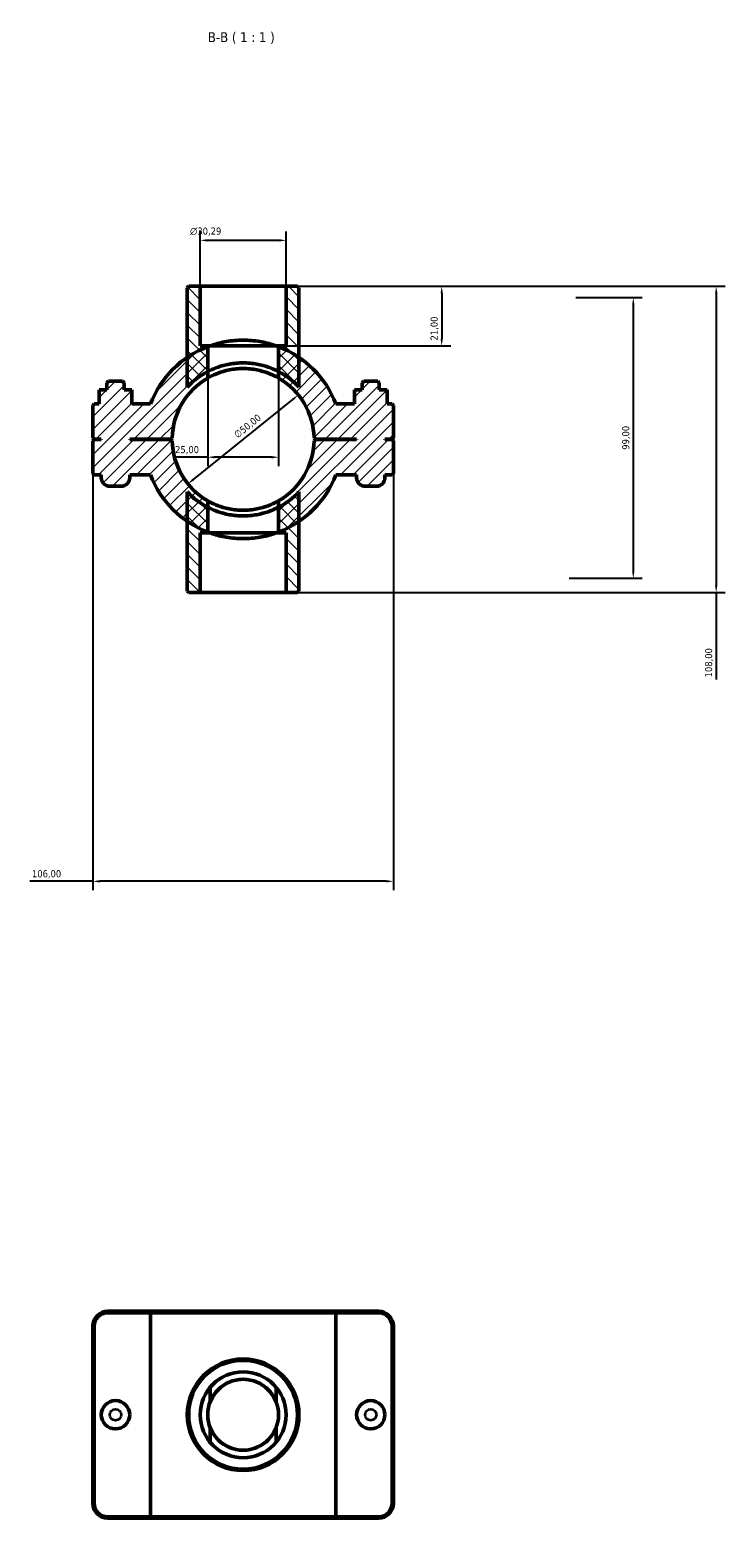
# Model space of a CAD drawing. Header units: millimetres. Extents: x 0 to 907, y -131 to 1184.
# Tile 4 of 4: x 351 to 596, y 659 to 1184. Entities that reach past the tile are written whole.
import ezdxf

# ---------------------------------------------------------------- set-up
doc = ezdxf.new("R2010")
doc.units = ezdxf.units.MM
for name, color, linetype, lineweight in [('Dimension (ISO)', 7, 'Continuous', 25), ('Hatch (ISO)', 7, 'Continuous', 18), ('Symbol (ISO)', 7, 'Continuous', 25), ('Visible (ISO)', 7, 'Continuous', 50), ('Visible Narrow (ISO)', 7, 'Continuous', 35)]:
    doc.layers.add(name, color=color, linetype=linetype, lineweight=lineweight)
doc.styles.add('Label Text (ISO)', font='tahoma.ttf')
doc.styles.add('Note Text (ISO)', font='tahoma.ttf')
doc.dimstyles.new('Default (ISO)', dxfattribs={"dimtxt": 2.5, "dimasz": 2.5, "dimexe": 3.175, "dimexo": 0, "dimgap": 0.762, "dimtad": 1, "dimrnd": 1e-08, "dimzin": 0, "dimtxsty": 'Note Text (ISO)', "dimcen": 0.09, "dimdle": 10, "dimclrd": 256, "dimclre": 256, "dimclrt": 232, "dimazin": 0, "dimtfac": 1.40208, "dimtmove": 0, "dimatfit": 3, "dimfxl": 1, "dimtolj": 1, "dimtzin": 0, "dimlwd": -1, "dimlwe": -1, "dimarcsym": 0})

# ---------------------------------------------------------------- blocks, each defined once
blk = doc.blocks.new('*D7')
at = {"layer": 'Defpoints', "color": 0, "transparency": 16777216}
for p in [(441.68, 1093.06), (439.03, 1072.06), (496.54, 1072.06)]:
    blk.add_point(p, dxfattribs=at)
at = {"layer": 'Dimension (ISO)', "transparency": 16777216}
for p, q in [((441.68, 1093.06), (499.72, 1093.06)), ((496.54, 1090.56), (496.54, 1074.56)), ((439.03, 1072.06), (499.72, 1072.06))]:
    blk.add_line(p, q, dxfattribs=at)
for points in [[(496.13, 1090.56), (496.96, 1090.56), (496.54, 1093.06)], [(496.13, 1074.56), (496.96, 1074.56), (496.54, 1072.06)]]:
    blk.add_solid(points, dxfattribs=at)
at = {"layer": 'Dimension (ISO)', "color": 232, "true_color": 0xca0064, "transparency": 16777216, "insert": (492.61, 1073.95), "char_height": 2.5, "attachment_point": 1, "rotation": 90, "style": 'Note Text (ISO)'}
blk.add_mtext('\\A1;21,00', dxfattribs=at)
blk = doc.blocks.new('*D8')
at = {"layer": 'Defpoints', "color": 0, "transparency": 16777216}
for p in [(411.39, 1109.27), (411.39, 1093.06), (441.68, 1093.06)]:
    blk.add_point(p, dxfattribs=at)
at = {"layer": 'Dimension (ISO)', "transparency": 16777216}
for p, q in [((411.39, 1093.06), (411.39, 1112.45)), ((439.18, 1109.27), (413.89, 1109.27)), ((441.68, 1093.06), (441.68, 1112.45))]:
    blk.add_line(p, q, dxfattribs=at)
for points in [[(413.89, 1109.69), (413.89, 1108.86), (411.39, 1109.27)], [(439.18, 1109.69), (439.18, 1108.86), (441.68, 1109.27)]]:
    blk.add_solid(points, dxfattribs=at)
at = {"layer": 'Dimension (ISO)', "color": 232, "true_color": 0xca0064, "transparency": 16777216, "insert": (407.8, 1113.8), "char_height": 2.5, "attachment_point": 1, "style": 'Note Text (ISO)'}
blk.add_mtext('\\A1;\\fAIGDT|b0|i0;\\H2.5000;\\ln\\fTahoma|b0|i0;\\H2.5000;30,29', dxfattribs=at)
blk = doc.blocks.new('*D9')
at = {"layer": 'Defpoints', "color": 0, "transparency": 16777216}
for p in [(446, 1054.74), (407.06, 1023.38)]:
    blk.add_point(p, dxfattribs=at)
at = {"layer": 'Dimension (ISO)', "transparency": 16777216}
blk.add_line((409, 1024.95), (444.06, 1053.17), dxfattribs=at)
blk.add_arc((426.53, 1039.06), 25, 31.5616, 60.0011, dxfattribs=at)
for points in [[(443.8, 1053.5), (444.32, 1052.85), (446, 1054.74)], [(408.74, 1025.27), (409.27, 1024.62), (407.06, 1023.38)]]:
    blk.add_solid(points, dxfattribs=at)
at = {"layer": 'Dimension (ISO)', "color": 232, "true_color": 0xca0064, "transparency": 16777216, "insert": (422.98, 1041.3), "char_height": 2.5, "attachment_point": 1, "rotation": 38.8379, "style": 'Note Text (ISO)'}
blk.add_mtext('\\A1;∅50,00', dxfattribs=at)
blk = doc.blocks.new('*D10')
at = {"layer": 'Defpoints', "color": 0, "transparency": 16777216}
for p in [(543.85, 1089.06), (541.53, 990.06), (564.08, 990.06)]:
    blk.add_point(p, dxfattribs=at)
at = {"layer": 'Dimension (ISO)', "transparency": 16777216}
for p, q in [((543.85, 1089.06), (567.26, 1089.06)), ((564.08, 1086.56), (564.08, 992.56)), ((541.53, 990.06), (567.26, 990.06))]:
    blk.add_line(p, q, dxfattribs=at)
for points in [[(563.66, 1086.56), (564.5, 1086.56), (564.08, 1089.06)], [(563.66, 992.56), (564.5, 992.56), (564.08, 990.06)]]:
    blk.add_solid(points, dxfattribs=at)
at = {"layer": 'Dimension (ISO)', "color": 232, "true_color": 0xca0064, "transparency": 16777216, "insert": (560.15, 1035.41), "char_height": 2.5, "attachment_point": 1, "rotation": 90, "style": 'Note Text (ISO)'}
blk.add_mtext('\\A1;99,00', dxfattribs=at)
blk = doc.blocks.new('*D11')
at = {"layer": 'Defpoints', "color": 0, "transparency": 16777216}
for p in [(414.03, 1062.99), (439.03, 1062.99), (414.03, 1032.77)]:
    blk.add_point(p, dxfattribs=at)
at = {"layer": 'Dimension (ISO)', "transparency": 16777216}
for p, q in [((414.03, 1062.99), (414.03, 1029.6)), ((439.03, 1062.99), (439.03, 1029.6)), ((414.03, 1032.77), (401.78, 1032.77)), ((436.53, 1032.77), (416.53, 1032.77))]:
    blk.add_line(p, q, dxfattribs=at)
for points in [[(416.53, 1033.19), (416.53, 1032.36), (414.03, 1032.77)], [(436.53, 1033.19), (436.53, 1032.36), (439.03, 1032.77)]]:
    blk.add_solid(points, dxfattribs=at)
at = {"layer": 'Dimension (ISO)', "color": 232, "true_color": 0xca0064, "transparency": 16777216, "insert": (402.54, 1036.71), "char_height": 2.5, "attachment_point": 1, "style": 'Note Text (ISO)'}
blk.add_mtext('\\A1;25,00', dxfattribs=at)
blk = doc.blocks.new('*D12')
at = {"layer": 'Defpoints', "color": 0, "transparency": 16777216}
for p in [(441.68, 1093.06), (441.68, 985.06), (593.32, 985.06)]:
    blk.add_point(p, dxfattribs=at)
at = {"layer": 'Dimension (ISO)', "transparency": 16777216}
for p, q in [((441.68, 1093.06), (596.49, 1093.06)), ((593.32, 1090.56), (593.32, 987.56)), ((441.68, 985.06), (596.49, 985.06)), ((593.32, 985.06), (593.32, 954.34))]:
    blk.add_line(p, q, dxfattribs=at)
for points in [[(592.9, 1090.56), (593.73, 1090.56), (593.32, 1093.06)], [(592.9, 987.56), (593.73, 987.56), (593.32, 985.06)]]:
    blk.add_solid(points, dxfattribs=at)
at = {"layer": 'Dimension (ISO)', "color": 232, "true_color": 0xca0064, "transparency": 16777216, "insert": (589.38, 955.11), "char_height": 2.5, "attachment_point": 1, "rotation": 90, "style": 'Note Text (ISO)'}
blk.add_mtext('\\A1;108,00', dxfattribs=at)
blk = doc.blocks.new('*D13')
at = {"layer": 'Defpoints', "color": 0, "transparency": 16777216}
for p in [(373.53, 1039.61), (479.53, 1039.61), (373.53, 883.17)]:
    blk.add_point(p, dxfattribs=at)
at = {"layer": 'Dimension (ISO)', "transparency": 16777216}
for p, q in [((373.53, 1039.61), (373.53, 880)), ((479.53, 1039.61), (479.53, 880)), ((373.53, 883.17), (351.32, 883.17)), ((477.03, 883.17), (376.03, 883.17))]:
    blk.add_line(p, q, dxfattribs=at)
for points in [[(376.03, 883.59), (376.03, 882.75), (373.53, 883.17)], [(477.03, 883.59), (477.03, 882.75), (479.53, 883.17)]]:
    blk.add_solid(points, dxfattribs=at)
at = {"layer": 'Dimension (ISO)', "color": 232, "true_color": 0xca0064, "transparency": 16777216, "insert": (352.08, 887.1), "char_height": 2.5, "attachment_point": 1, "style": 'Note Text (ISO)'}
blk.add_mtext('\\A1;106,00', dxfattribs=at)

msp = doc.modelspace()

# ---------------------------------------------------------------- hatches: boundary and pattern name
at = {"layer": 'Hatch (ISO)'}
h = msp.add_hatch(dxfattribs=at)
h.set_pattern_fill('ANSI31', color=256, scale=25.4, angle=90.00021, style=0)
h.set_pattern_definition([(135.0002, (0, 0), (-2.245056, -2.245072), [])])
edge = h.paths.add_edge_path()
edge.add_line((411.386, 1072.061), (411.386, 1093.061))
edge.add_line((411.386, 1093.061), (407.342, 1093.061))
edge.add_line((407.342, 1093.061), (406.842, 1092.561))
edge.add_line((406.842, 1092.561), (406.842, 1067.998))
edge.add_line((406.842, 1067.998), (406.842, 1057.536))
edge.add_ellipse((426.531, 1039.061), major_axis=(-19.689, 18.475), ratio=1, start_angle=340.75677, end_angle=360, ccw=False)
edge.add_line((414.031, 1062.993), (414.031, 1072.061))
edge.add_line((414.031, 1072.061), (411.386, 1072.061))
edge = h.paths.add_edge_path()
edge.add_line((441.677, 1093.061), (441.677, 1072.061))
edge.add_line((441.677, 1072.061), (439.031, 1072.061))
edge.add_line((439.031, 1072.061), (439.031, 1062.993))
edge.add_ellipse((426.531, 1039.061), major_axis=(12.5, 23.932), ratio=1, start_angle=340.75677, end_angle=360, ccw=False)
edge.add_line((446.22, 1057.536), (446.22, 1067.998))
edge.add_line((446.22, 1067.998), (446.22, 1092.561))
edge.add_line((446.22, 1092.561), (445.72, 1093.061))
edge.add_line((445.72, 1093.061), (441.677, 1093.061))
edge = h.paths.add_edge_path()
edge.add_line((414.031, 1006.061), (414.031, 1015.129))
edge.add_ellipse((426.531, 1039.061), major_axis=(-12.5, -23.932), ratio=1, start_angle=340.75677, end_angle=360, ccw=False)
edge.add_line((406.842, 1020.585), (406.842, 1010.124))
edge.add_line((406.842, 1010.124), (406.842, 985.561))
edge.add_line((406.842, 985.561), (407.342, 985.061))
edge.add_line((407.342, 985.061), (411.386, 985.061))
edge.add_line((411.386, 985.061), (411.386, 1006.061))
edge.add_line((411.386, 1006.061), (414.031, 1006.061))
edge = h.paths.add_edge_path()
edge.add_line((439.031, 1015.129), (439.031, 1006.061))
edge.add_line((439.031, 1006.061), (441.677, 1006.061))
edge.add_line((441.677, 1006.061), (441.677, 985.061))
edge.add_line((441.677, 985.061), (445.72, 985.061))
edge.add_line((445.72, 985.061), (446.22, 985.561))
edge.add_line((446.22, 985.561), (446.22, 1010.124))
edge.add_line((446.22, 1010.124), (446.22, 1020.585))
edge.add_ellipse((426.531, 1039.061), major_axis=(19.689, -18.475), ratio=1, start_angle=340.75677, end_angle=360, ccw=False)
h = msp.add_hatch(dxfattribs=at)
h.set_pattern_fill('ANSI31', color=256, scale=25.4, style=0)
h.set_pattern_definition([(45, (0, 0), (-2.245064, 2.245064), [])])
edge = h.paths.add_edge_path()
edge.add_line((479.031, 1039.111), (479.531, 1039.611))
edge.add_line((479.531, 1039.611), (479.531, 1051.061))
edge.add_line((479.531, 1051.061), (479.031, 1051.561))
edge.add_line((479.031, 1051.561), (477.287, 1051.561))
edge.add_line((477.287, 1051.561), (477.287, 1056.561))
edge.add_line((477.287, 1056.561), (474.531, 1056.561))
edge.add_line((474.531, 1056.561), (474.531, 1059.061))
edge.add_line((474.531, 1059.061), (474.031, 1059.561))
edge.add_line((474.031, 1059.561), (469.031, 1059.561))
edge.add_line((469.031, 1059.561), (468.531, 1059.061))
edge.add_line((468.531, 1059.061), (468.531, 1056.561))
edge.add_line((468.531, 1056.561), (465.775, 1056.561))
edge.add_line((465.775, 1056.561), (465.775, 1051.561))
edge.add_line((465.775, 1051.561), (459.223, 1051.561))
edge.add_ellipse((426.531, 1039.061), major_axis=(32.692, 12.5), ratio=1, start_angle=0, end_angle=34.84303)
edge.add_ellipse((426.531, 1039.061), major_axis=(19.689, 28.937), ratio=1, start_angle=0, end_angle=13.3073)
edge.add_line((439.031, 1071.752), (439.031, 1060.711))
edge.add_ellipse((426.531, 1039.061), major_axis=(12.5, 21.651), ratio=1, start_angle=301.26053, end_angle=360, ccw=False)
edge.add_line((451.525, 1039.611), (452.031, 1039.111))
edge.add_line((452.031, 1039.111), (466.531, 1039.111))
edge.add_line((466.531, 1039.111), (466.531, 1039.011))
edge.add_line((466.531, 1039.011), (452.031, 1039.011))
edge.add_line((452.031, 1039.011), (451.525, 1038.511))
edge.add_ellipse((426.531, 1039.061), major_axis=(24.994, -0.55), ratio=1, start_angle=301.26053, end_angle=360, ccw=False)
edge.add_line((439.031, 1017.41), (439.031, 1006.369))
edge.add_ellipse((426.531, 1039.061), major_axis=(12.5, -32.692), ratio=1, start_angle=0, end_angle=13.3073)
edge.add_ellipse((426.531, 1039.061), major_axis=(19.689, -28.937), ratio=1, start_angle=0, end_angle=34.84303)
edge.add_line((459.223, 1026.561), (466.531, 1026.561))
edge.add_line((466.531, 1026.561), (466.531, 1025.561))
edge.add_ellipse((469.531, 1025.561), major_axis=(-3, 0), ratio=1, start_angle=0, end_angle=90)
edge.add_line((469.531, 1022.561), (473.531, 1022.561))
edge.add_ellipse((473.531, 1025.561), major_axis=(0, -3), ratio=1, start_angle=0, end_angle=90)
edge.add_line((476.531, 1025.561), (476.531, 1026.561))
edge.add_line((476.531, 1026.561), (479.031, 1026.561))
edge.add_line((479.031, 1026.561), (479.531, 1027.061))
edge.add_line((479.531, 1027.061), (479.531, 1038.511))
edge.add_line((479.531, 1038.511), (479.031, 1039.011))
edge.add_line((479.031, 1039.011), (476.531, 1039.011))
edge.add_line((476.531, 1039.011), (476.531, 1039.111))
edge.add_line((476.531, 1039.111), (479.031, 1039.111))
edge = h.paths.add_edge_path()
edge.add_line((373.531, 1039.611), (374.031, 1039.111))
edge.add_line((374.031, 1039.111), (376.531, 1039.111))
edge.add_line((376.531, 1039.111), (376.531, 1039.011))
edge.add_line((376.531, 1039.011), (374.031, 1039.011))
edge.add_line((374.031, 1039.011), (373.531, 1038.511))
edge.add_line((373.531, 1038.511), (373.531, 1027.061))
edge.add_line((373.531, 1027.061), (374.031, 1026.561))
edge.add_line((374.031, 1026.561), (376.531, 1026.561))
edge.add_line((376.531, 1026.561), (376.531, 1025.561))
edge.add_ellipse((379.531, 1025.561), major_axis=(-3, 0), ratio=1, start_angle=0, end_angle=90)
edge.add_line((379.531, 1022.561), (383.531, 1022.561))
edge.add_ellipse((383.531, 1025.561), major_axis=(0, -3), ratio=1, start_angle=0, end_angle=90)
edge.add_line((386.531, 1025.561), (386.531, 1026.561))
edge.add_line((386.531, 1026.561), (393.839, 1026.561))
edge.add_ellipse((426.531, 1039.061), major_axis=(-32.692, -12.5), ratio=1, start_angle=0, end_angle=34.84303)
edge.add_ellipse((426.531, 1039.061), major_axis=(-19.689, -28.937), ratio=1, start_angle=0, end_angle=13.3073)
edge.add_line((414.031, 1006.369), (414.031, 1017.41))
edge.add_ellipse((426.531, 1039.061), major_axis=(-12.5, -21.651), ratio=1, start_angle=301.26053, end_angle=360, ccw=False)
edge.add_line((401.537, 1038.511), (401.031, 1039.011))
edge.add_line((401.031, 1039.011), (386.531, 1039.011))
edge.add_line((386.531, 1039.011), (386.531, 1039.111))
edge.add_line((386.531, 1039.111), (401.031, 1039.111))
edge.add_line((401.031, 1039.111), (401.537, 1039.611))
edge.add_ellipse((426.531, 1039.061), major_axis=(-24.994, 0.55), ratio=1, start_angle=301.26053, end_angle=360, ccw=False)
edge.add_line((414.031, 1060.711), (414.031, 1071.752))
edge.add_ellipse((426.531, 1039.061), major_axis=(-12.5, 32.692), ratio=1, start_angle=0, end_angle=13.3073)
edge.add_ellipse((426.531, 1039.061), major_axis=(-19.689, 28.937), ratio=1, start_angle=0, end_angle=34.84303)
edge.add_line((393.839, 1051.561), (387.287, 1051.561))
edge.add_line((387.287, 1051.561), (387.287, 1056.561))
edge.add_line((387.287, 1056.561), (384.531, 1056.561))
edge.add_line((384.531, 1056.561), (384.531, 1059.061))
edge.add_line((384.531, 1059.061), (384.031, 1059.561))
edge.add_line((384.031, 1059.561), (379.031, 1059.561))
edge.add_line((379.031, 1059.561), (378.531, 1059.061))
edge.add_line((378.531, 1059.061), (378.531, 1056.561))
edge.add_line((378.531, 1056.561), (375.775, 1056.561))
edge.add_line((375.775, 1056.561), (375.775, 1051.561))
edge.add_line((375.775, 1051.561), (374.031, 1051.561))
edge.add_line((374.031, 1051.561), (373.531, 1051.061))
edge.add_line((373.531, 1051.061), (373.531, 1039.611))

# ---------------------------------------------------------------- linework, layer by layer
at = {"layer": 'Visible (ISO)'}
for p, q in [((407.342, 1093.061), (406.842, 1092.561)), ((406.842, 1092.561), (406.842, 1057.536)), ((411.386, 1093.061), (407.342, 1093.061)), ((411.386, 1072.061), (411.386, 1093.061)), ((411.386, 1093.061), (441.677, 1093.061)), ((441.677, 1093.061), (441.677, 1072.061)), ((445.72, 1093.061), (441.677, 1093.061)), ((446.22, 1092.561), (445.72, 1093.061)), ((446.22, 1057.536), (446.22, 1092.561)), ((414.031, 1072.061), (411.386, 1072.061)), ((414.031, 1062.993), (414.031, 1072.061)), ((414.031, 1072.061), (439.031, 1072.061)), ((414.031, 1060.711), (414.031, 1071.752)), ((414.869, 1072.061), (438.193, 1072.061)), ((441.677, 1072.061), (439.031, 1072.061)), ((439.031, 1072.061), (439.031, 1062.993)), ((439.031, 1071.752), (439.031, 1060.711)), ((378.531, 1056.561), (375.775, 1056.561)), ((375.775, 1056.561), (375.775, 1051.561)), ((379.031, 1059.561), (378.531, 1059.061)), ((378.531, 1059.061), (378.531, 1056.561)), ((384.031, 1059.561), (379.031, 1059.561)), ((384.531, 1059.061), (384.031, 1059.561)), ((384.531, 1056.561), (384.531, 1059.061)), ((387.287, 1056.561), (384.531, 1056.561)), ((387.287, 1051.561), (387.287, 1056.561)), ((387.287, 1056.561), (387.305, 1056.561)), ((387.305, 1051.561), (387.305, 1056.561)), ((465.775, 1056.561), (465.758, 1056.561)), ((465.758, 1051.561), (465.758, 1056.561)), ((468.531, 1056.561), (465.775, 1056.561)), ((465.775, 1056.561), (465.775, 1051.561)), ((469.031, 1059.561), (468.531, 1059.061)), ((468.531, 1059.061), (468.531, 1056.561)), ((474.031, 1059.561), (469.031, 1059.561)), ((474.531, 1059.061), (474.031, 1059.561)), ((474.531, 1056.561), (474.531, 1059.061)), ((477.287, 1056.561), (474.531, 1056.561)), ((477.287, 1051.561), (477.287, 1056.561)), ((374.031, 1051.561), (373.531, 1051.061)), ((373.531, 1051.061), (373.531, 1039.611)), ((375.775, 1051.561), (374.031, 1051.561)), ((393.839, 1051.561), (387.287, 1051.561)), ((465.775, 1051.561), (459.223, 1051.561)), ((479.031, 1051.561), (477.287, 1051.561)), ((479.531, 1051.061), (479.031, 1051.561)), ((479.531, 1039.611), (479.531, 1051.061)), ((373.531, 1039.611), (374.031, 1039.111)), ((374.031, 1039.011), (373.531, 1038.511)), ((373.531, 1038.511), (373.531, 1027.061)), ((374.031, 1039.111), (376.531, 1039.111)), ((376.531, 1039.011), (374.031, 1039.011)), ((376.531, 1039.111), (376.531, 1039.011)), ((386.531, 1039.011), (386.531, 1039.111)), ((386.531, 1039.111), (401.031, 1039.111)), ((401.031, 1039.011), (386.531, 1039.011)), ((401.031, 1039.111), (401.537, 1039.611)), ((401.537, 1038.511), (401.031, 1039.011)), ((451.525, 1039.611), (452.031, 1039.111)), ((452.031, 1039.011), (451.525, 1038.511)), ((452.031, 1039.111), (466.531, 1039.111)), ((466.531, 1039.011), (452.031, 1039.011)), ((466.531, 1039.111), (466.531, 1039.011)), ((476.531, 1039.011), (476.531, 1039.111)), ((476.531, 1039.111), (479.031, 1039.111)), ((479.031, 1039.011), (476.531, 1039.011)), ((479.031, 1039.111), (479.531, 1039.611)), ((479.531, 1038.511), (479.031, 1039.011)), ((479.531, 1027.061), (479.531, 1038.511)), ((373.531, 1027.061), (374.031, 1026.561)), ((374.031, 1026.561), (376.531, 1026.561)), ((376.531, 1026.561), (376.531, 1025.561)), ((386.531, 1025.561), (386.531, 1026.561)), ((386.531, 1026.561), (393.839, 1026.561)), ((459.223, 1026.561), (466.531, 1026.561)), ((466.531, 1026.561), (466.531, 1025.561)), ((476.531, 1025.561), (476.531, 1026.561)), ((476.531, 1026.561), (479.031, 1026.561)), ((479.031, 1026.561), (479.531, 1027.061)), ((379.531, 1022.561), (383.531, 1022.561)), ((406.842, 1020.585), (406.842, 985.561)), ((446.22, 985.561), (446.22, 1020.585)), ((469.531, 1022.561), (473.531, 1022.561)), ((414.031, 1006.369), (414.031, 1017.41)), ((414.031, 1006.061), (414.031, 1015.129)), ((439.031, 1017.41), (439.031, 1006.369)), ((439.031, 1015.129), (439.031, 1006.061)), ((411.386, 985.061), (411.386, 1006.061)), ((411.386, 1006.061), (414.031, 1006.061)), ((439.031, 1006.061), (414.031, 1006.061)), ((438.193, 1006.061), (414.869, 1006.061)), ((439.031, 1006.061), (441.677, 1006.061)), ((441.677, 1006.061), (441.677, 985.061)), ((406.842, 985.561), (407.342, 985.061)), ((407.342, 985.061), (411.386, 985.061)), ((441.677, 985.061), (411.386, 985.061)), ((441.677, 985.061), (445.72, 985.061)), ((445.72, 985.061), (446.22, 985.561)), ((394.185, 731.501), (378.831, 731.501)), ((378.831, 731.001), (393.839, 731.001)), ((459.223, 731.001), (393.839, 731.001)), ((393.839, 659.001), (393.839, 731.001)), ((394.185, 731.501), (458.877, 731.501)), ((474.231, 731.501), (458.877, 731.501)), ((459.223, 731.001), (474.231, 731.001)), ((459.223, 659.001), (459.223, 731.001)), ((373.531, 726.201), (373.531, 663.801)), ((374.031, 663.801), (374.031, 726.201)), ((479.031, 726.201), (479.031, 663.801)), ((479.531, 663.801), (479.531, 726.201)), ((414.869, 699.501), (414.869, 704.664)), ((438.193, 704.664), (438.193, 699.501)), ((414.869, 685.337), (414.869, 690.501)), ((438.193, 690.501), (438.193, 685.337)), ((393.839, 659.001), (378.831, 659.001)), ((378.831, 658.501), (394.185, 658.501)), ((393.839, 659.001), (459.223, 659.001)), ((458.877, 658.501), (394.185, 658.501)), ((458.877, 658.501), (474.231, 658.501)), ((474.231, 659.001), (459.223, 659.001))]:
    msp.add_line(p, q, dxfattribs=at)
for centre, radius in [((426.531, 695.001), 19.689), ((426.531, 695.001), 19.189), ((426.531, 695.001), 15.146), ((426.531, 695.001), 12.5), ((381.531, 695.001), 5), ((471.531, 695.001), 5)]:
    msp.add_circle(centre, radius, dxfattribs=at)
for centre, radius, start, end in [((426.531, 1039.061), 35, 110.92483, 159.07517), ((426.531, 1039.061), 35, 20.92483, 69.07517), ((426.531, 1039.061), 25, 120, 178.73947), ((426.531, 1039.061), 27, 117.57847, 136.82169), ((426.531, 1039.061), 27, 43.17831, 62.42153), ((426.531, 1039.061), 25, 1.26053, 60), ((426.531, 1039.061), 25, 181.26053, 240), ((426.531, 1039.061), 25, 300, 358.73947), ((379.531, 1025.561), 3, 180, 270), ((383.531, 1025.561), 3, 270, 0), ((426.531, 1039.061), 35, 200.92483, 249.07517), ((426.531, 1039.061), 35, 290.92483, 339.07517), ((469.531, 1025.561), 3, 180, 270), ((473.531, 1025.561), 3, 270, 0), ((426.531, 1039.061), 27, 223.17831, 242.42153), ((426.531, 1039.061), 27, 297.57847, 316.82169), ((378.831, 726.201), 5.3, 90, 180), ((378.831, 726.201), 4.8, 90, 180), ((474.231, 726.201), 5.3, 0, 90), ((474.231, 726.201), 4.8, 0, 90), ((426.531, 695.001), 12.5, 21.1002, 158.8998), ((426.531, 695.001), 12.5, 201.1002, 338.8998), ((378.831, 663.801), 5.3, 180, 270), ((378.831, 663.801), 4.8, 180, 270), ((474.231, 663.801), 5.3, 270, 0), ((474.231, 663.801), 4.8, 270, 0)]:
    msp.add_arc(centre, radius, start, end, dxfattribs=at)
for points in [[(414.031, 1071.752), (414.031, 1071.752), (414.309, 1071.863), (414.869, 1072.061)], [(438.193, 1072.061), (438.754, 1071.863), (439.031, 1071.752), (439.031, 1071.752)], [(414.869, 1006.061), (414.309, 1006.259), (414.031, 1006.369), (414.031, 1006.369)], [(439.031, 1006.369), (439.031, 1006.369), (438.754, 1006.259), (438.193, 1006.061)], [(394.185, 731.501), (394.07, 731.334), (393.954, 731.168), (393.839, 731.001)], [(458.877, 731.501), (458.993, 731.334), (459.108, 731.168), (459.223, 731.001)], [(394.185, 658.501), (394.07, 658.667), (393.954, 658.834), (393.839, 659.001)], [(458.877, 658.501), (458.993, 658.667), (459.108, 658.834), (459.223, 659.001)]]:
    msp.add_open_spline(points, degree=3, dxfattribs=at)
for points, knots in [([(414.869, 1072.061), (415.174, 1072.169), (415.493, 1072.276), (417.151, 1072.809), (418.838, 1073.257), (421.631, 1073.729), (422.606, 1073.854), (424.574, 1074.02), (425.567, 1074.061), (427.495, 1074.061), (428.489, 1074.02), (430.456, 1073.854), (431.431, 1073.729), (434.225, 1073.257), (435.911, 1072.809), (437.569, 1072.276), (437.888, 1072.169), (438.193, 1072.061)], [5.6472571, 5.6472571, 5.6472571, 5.6472571, 5.7901398, 5.7901398, 6.3686579, 6.3686579, 6.657917, 6.657917, 6.947176, 6.947176, 7.2364351, 7.2364351, 7.5256941, 7.5256941, 8.1042123, 8.1042123, 8.247095, 8.247095, 8.247095, 8.247095]), ([(414.031, 1062.993), (414.031, 1062.993), (414.109, 1063.034), (414.432, 1063.198), (414.676, 1063.321), (415.638, 1063.776), (416.595, 1064.193), (418.788, 1064.952), (420.178, 1065.349), (422.483, 1065.767), (423.287, 1065.878), (424.913, 1066.025), (425.734, 1066.061), (427.329, 1066.061), (428.15, 1066.025), (429.775, 1065.878), (430.58, 1065.767), (432.885, 1065.349), (434.275, 1064.952), (436.468, 1064.193), (437.425, 1063.776), (438.386, 1063.321), (438.631, 1063.198), (438.953, 1063.034), (439.031, 1062.993), (439.031, 1062.993)], [0, 0, 0, 0, 0.2397004, 0.2397004, 0.4794007, 0.4794007, 0.9588014, 0.9588014, 1.4372792, 1.4372792, 1.6765182, 1.6765182, 1.9157571, 1.9157571, 2.154996, 2.154996, 2.3942349, 2.3942349, 2.8727127, 2.8727127, 3.3521134, 3.3521134, 3.5918138, 3.5918138, 3.8315141, 3.8315141, 3.8315141, 3.8315141]), ([(439.031, 1060.711), (439.031, 1060.711), (438.953, 1060.757), (438.629, 1060.939), (438.384, 1061.075), (437.422, 1061.576), (436.466, 1062.032), (434.277, 1062.859), (432.89, 1063.289), (430.586, 1063.742), (429.781, 1063.862), (428.154, 1064.021), (427.331, 1064.061), (425.731, 1064.061), (424.909, 1064.021), (423.281, 1063.862), (422.476, 1063.742), (420.172, 1063.289), (418.785, 1062.859), (416.597, 1062.032), (415.641, 1061.576), (414.678, 1061.075), (414.433, 1060.939), (414.11, 1060.757), (414.031, 1060.711), (414.031, 1060.711)], [0, 0, 0, 0, 0.240572, 0.240572, 0.481144, 0.481144, 0.962288, 0.962288, 1.4421204, 1.4421204, 1.6820366, 1.6820366, 1.9219528, 1.9219528, 2.161869, 2.161869, 2.4017851, 2.4017851, 2.8816175, 2.8816175, 3.3627615, 3.3627615, 3.6033335, 3.6033335, 3.8439055, 3.8439055, 3.8439055, 3.8439055]), ([(414.031, 1017.41), (414.031, 1017.41), (414.11, 1017.364), (414.433, 1017.182), (414.678, 1017.046), (415.641, 1016.546), (416.597, 1016.089), (418.785, 1015.262), (420.172, 1014.832), (422.476, 1014.379), (423.281, 1014.259), (424.909, 1014.1), (425.731, 1014.061), (427.331, 1014.061), (428.154, 1014.1), (429.781, 1014.259), (430.586, 1014.379), (432.89, 1014.832), (434.277, 1015.262), (436.466, 1016.089), (437.422, 1016.546), (438.384, 1017.046), (438.629, 1017.182), (438.953, 1017.364), (439.031, 1017.41), (439.031, 1017.41)], [0, 0, 0, 0, 0.240572, 0.240572, 0.481144, 0.481144, 0.962288, 0.962288, 1.4421204, 1.4421204, 1.6820366, 1.6820366, 1.9219528, 1.9219528, 2.161869, 2.161869, 2.4017851, 2.4017851, 2.8816175, 2.8816175, 3.3627615, 3.3627615, 3.6033335, 3.6033335, 3.8439055, 3.8439055, 3.8439055, 3.8439055]), ([(414.031, 1015.129), (414.031, 1015.129), (414.109, 1015.087), (414.432, 1014.923), (414.676, 1014.8), (415.638, 1014.346), (416.595, 1013.929), (418.788, 1013.169), (420.178, 1012.773), (422.483, 1012.355), (423.287, 1012.244), (424.913, 1012.097), (425.734, 1012.061), (427.329, 1012.061), (428.15, 1012.097), (429.775, 1012.244), (430.58, 1012.355), (432.885, 1012.773), (434.275, 1013.169), (436.468, 1013.929), (437.425, 1014.346), (438.386, 1014.8), (438.631, 1014.923), (438.953, 1015.087), (439.031, 1015.129), (439.031, 1015.129)], [3.8315141, 3.8315141, 3.8315141, 3.8315141, 4.0712145, 4.0712145, 4.3109149, 4.3109149, 4.7903156, 4.7903156, 5.2687934, 5.2687934, 5.5080323, 5.5080323, 5.7472712, 5.7472712, 5.9865101, 5.9865101, 6.225749, 6.225749, 6.7042269, 6.7042269, 7.1836276, 7.1836276, 7.4233279, 7.4233279, 7.6630283, 7.6630283, 7.6630283, 7.6630283]), ([(438.193, 1006.061), (437.888, 1005.953), (437.569, 1005.845), (435.911, 1005.312), (434.225, 1004.865), (431.431, 1004.393), (430.456, 1004.268), (428.489, 1004.102), (427.495, 1004.061), (425.567, 1004.061), (424.574, 1004.102), (422.606, 1004.268), (421.631, 1004.393), (418.838, 1004.865), (417.151, 1005.312), (415.493, 1005.845), (415.174, 1005.953), (414.869, 1006.061)], [5.6472571, 5.6472571, 5.6472571, 5.6472571, 5.7901398, 5.7901398, 6.3686579, 6.3686579, 6.657917, 6.657917, 6.947176, 6.947176, 7.2364351, 7.2364351, 7.5256941, 7.5256941, 8.1042123, 8.1042123, 8.247095, 8.247095, 8.247095, 8.247095])]:
    msp.add_open_spline(points, degree=3, knots=knots, dxfattribs=at)
at = {"layer": 'Visible Narrow (ISO)'}
for p, q in [((378.831, 731.026), (378.831, 731.476)), ((474.231, 731.026), (474.231, 731.476)), ((374.006, 726.201), (373.556, 726.201)), ((479.056, 726.201), (479.506, 726.201)), ((374.006, 663.801), (373.556, 663.801)), ((479.056, 663.801), (479.506, 663.801)), ((378.831, 658.976), (378.831, 658.526)), ((474.231, 658.976), (474.231, 658.526))]:
    msp.add_line(p, q, dxfattribs=at)
for centre in [(381.531, 695.001), (471.531, 695.001)]:
    msp.add_circle(centre, 2, dxfattribs=at)

# ---------------------------------------------------------------- texts
at = {"layer": 'Symbol (ISO)', "insert": (414.092, 1178.561), "char_height": 3.5, "attachment_point": 7, "style": 'Label Text (ISO)'}
msp.add_mtext('B-B ( 1 : 1 )', dxfattribs=at)

# ---------------------------------------------------------------- dimensions: what is measured, and where the dimension line sits
at = {"layer": 'Dimension (ISO)'}
dim = msp.add_linear_dim(base=(411.386, 1109.274), p1=(441.677, 1093.061), p2=(411.386, 1093.061), angle=180, text='\\fAIGDT|b0|i0;\\H2.5000;\\ln\\fTahoma|b0|i0;\\H2.5000;<>', dimstyle='Default (ISO)', override={"dimdec": 2, "dimtp": 0, "dimtm": 0, "dimtdec": 2, "dimtofl": 0, "dimatfit": 1}, dxfattribs=at)
dim.commit()
dim.dimension.update_dxf_attribs({"geometry": '*D8', "text_midpoint": (413.349, 1109.274), "dimtype": 160})
for base, p1, p2, angle, override, picture, middle in [((496.545, 1072.061), (441.677, 1093.061), (439.031, 1072.061), 90, {"dimdec": 2, "dimtp": 0, "dimtm": 0, "dimtdec": 2, "dimtofl": 0, "dimatfit": 1}, '*D7', (496.545, 1078.061)), ((593.315, 985.061), (441.677, 1093.061), (441.677, 985.061), 90, {"dimdec": 2, "dimtp": 0, "dimtm": 0, "dimtdec": 2, "dimtofl": 0, "dimatfit": 2}, '*D12', (593.315, 960.061)), ((564.08, 990.061), (543.848, 1089.061), (541.531, 990.061), 270, {"dimdec": 2, "dimtp": 0, "dimtm": 0, "dimtdec": 2, "dimtofl": 0, "dimatfit": 1}, '*D10', (564.08, 1039.561))]:
    dim = msp.add_linear_dim(base=base, p1=p1, p2=p2, angle=angle, dimstyle='Default (ISO)', override=override, dxfattribs=at)
    dim.commit()
    dim.dimension.update_dxf_attribs({"geometry": picture, "text_midpoint": middle, "dimtype": 160})
for base, p1, p2, picture, middle in [((414.031, 1032.772), (439.031, 1062.993), (414.031, 1062.993), '*D11', (406.656, 1032.772)), ((373.531, 883.171), (479.531, 1039.611), (373.531, 1039.611), '*D13', (357.031, 883.171))]:
    dim = msp.add_linear_dim(base=base, p1=p1, p2=p2, dimstyle='Default (ISO)', override={"dimdec": 2, "dimtp": 0, "dimtm": 0, "dimtdec": 2, "dimtofl": 0, "dimatfit": 2}, dxfattribs=at)
    dim.commit()
    dim.dimension.update_dxf_attribs({"geometry": picture, "text_midpoint": middle, "dimtype": 160})
dim = msp.add_diameter_dim_2p(p1=(407.057, 1023.381), p2=(446.005, 1054.738), dimstyle='Default (ISO)', override={"dimdec": 2, "dimlfac": 0.999966, "dimtp": 0, "dimtm": 0, "dimtdec": 2, "dimatfit": 2}, dxfattribs=at)
dim.commit()
dim.dimension.update_dxf_attribs({"geometry": '*D9', "text_midpoint": (429.75, 1041.651), "dimtype": 163})

doc.saveas('drawing.dxf')
